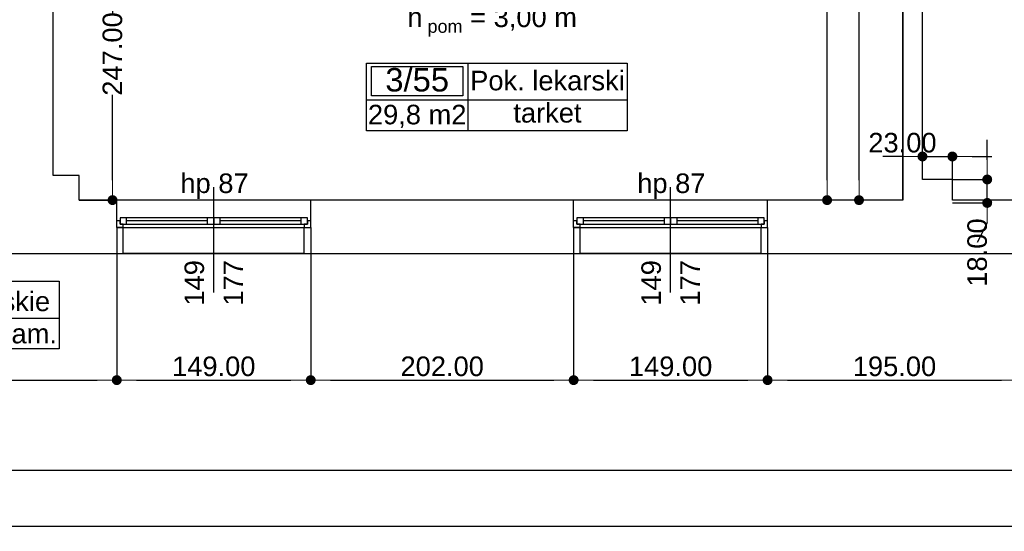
# Model space of a CAD drawing. Header units: millimetres. Extents: x -175445 to -20415, y -559200 to 231527.
# Tile 140 of 256: x -141767 to -134202, y -116408 to -112482. Entities that reach past the tile are written whole.
import ezdxf
from ezdxf.enums import TextEntityAlignment as Align

# ---------------------------------------------------------------- set-up
doc = ezdxf.new("R2010")
doc.units = ezdxf.units.MM
doc.header["$MEASUREMENT"] = 0
for name, color, linetype in [('Obiekt', 7, 'Continuous'), ('Okno', 7, 'Continuous'), ('Strefa', 7, 'Continuous'), ('Strop', 7, 'Continuous'), ('Słup', 7, 'Continuous'), ('Tekst', 7, 'Continuous'), ('Wymiary', 63, 'Continuous'), ('Ściana', 7, 'Continuous')]:
    doc.layers.add(name, color=color, linetype=linetype)
doc.styles.add('Arial', font='txt')
doc.styles.add('Times new roman', font='txt')
doc.dimstyles.new('GENERATED_STYLE__1', dxfattribs={"dimtxt": 150, "dimasz": 152, "dimexe": 0.18, "dimexo": 0, "dimgap": 0.09, "dimtad": 1, "dimtih": 1, "dimtoh": 1, "dimlfac": 0.1, "dimzin": 0, "dimdsep": 46, "dimtxsty": 'Arial', "dimblk": 'ARROWHEAD_11', "dimblk1": 'ARROWHEAD_11', "dimblk2": 'ARROWHEAD_11', "dimcen": 0.09, "dimclrd": 114, "dimclre": 114, "dimclrt": 114, "dimazin": 0, "dimtfac": 1, "dimtdec": 4, "dimtmove": 0, "dimatfit": 3, "dimfxl": 1, "dimtolj": 1, "dimtzin": 0, "dimarcsym": 0})
doc.dimstyles.new('GENERATED_STYLE__3', dxfattribs={"dimtxt": 150, "dimasz": 152, "dimexe": 0.18, "dimexo": 0, "dimgap": 0.09, "dimtad": 1, "dimlfac": 0.1, "dimzin": 0, "dimdsep": 46, "dimtxsty": 'Arial', "dimblk": 'ARROWHEAD_11', "dimblk1": 'ARROWHEAD_11', "dimblk2": 'ARROWHEAD_11', "dimcen": 0.09, "dimclrd": 114, "dimclre": 114, "dimclrt": 114, "dimazin": 0, "dimtfac": 1, "dimtdec": 4, "dimtmove": 2, "dimatfit": 3, "dimfxl": 1, "dimtolj": 1, "dimtzin": 0, "dimarcsym": 0})

# ---------------------------------------------------------------- blocks, each defined once
blk = doc.blocks.new('WC męskie_3_52_54', base_point=(-136979.7, 14144.1))
at = {"layer": 'Strefa'}
for p, q in [((-137713.8, 14426.9), (-135771.6, 14426.9)), ((-137713.8, 13908.4), (-137713.8, 14426.9)), ((-137677.1, 14401), (-137016.4, 14401)), ((-137677.1, 14174.7), (-137677.1, 14401)), ((-137016.4, 14401), (-137016.4, 14174.7)), ((-136979.7, 14426.9), (-136979.7, 13908.4)), ((-135771.6, 14426.9), (-135771.6, 13908.4)), ((-137016.4, 14174.7), (-137677.1, 14174.7)), ((-137713.8, 14144.1), (-135771.6, 14144.1)), ((-135771.6, 13908.4), (-137713.8, 13908.4))]:
    blk.add_line(p, q, dxfattribs=at)
at = {"layer": 'Strefa', "style": 'Arial'}
for tag, height, p in [('ROOM_NUMBER', 180, (-137346.8, 14299)), ('ROOM_NAME', 150, (-136375.7, 14272.5)), ('ROOM_CALC_AREA', 150, (-137346.8, 14032)), ('floor_f', 150, (-136375.7, 14025))]:
    blk.add_attdef(tag, text='', height=height, dxfattribs=at).set_placement(p, align=Align.MIDDLE_CENTER)
blk = doc.blocks.new('Pok. lekarski_3_55_57', base_point=(-132630.4, 15818))
at = {"layer": 'Strefa'}
for p, q in [((-133409.4, 16100.8), (-131407.8, 16100.8)), ((-133409.4, 15582.2), (-133409.4, 16100.8)), ((-133370.5, 16074.9), (-132669.4, 16074.9)), ((-133370.5, 15848.6), (-133370.5, 16074.9)), ((-132669.4, 16074.9), (-132669.4, 15848.6)), ((-132630.4, 16100.8), (-132630.4, 15582.2)), ((-131407.8, 16100.8), (-131407.8, 15582.2)), ((-133409.4, 15818), (-131407.8, 15818)), ((-132669.4, 15848.6), (-133370.5, 15848.6)), ((-131407.8, 15582.2), (-133409.4, 15582.2))]:
    blk.add_line(p, q, dxfattribs=at)
at = {"layer": 'Strefa', "style": 'Arial'}
for tag, height, p in [('ROOM_NUMBER', 180, (-133019.9, 15972.9)), ('ROOM_NAME', 150, (-132019.1, 15966.8)), ('ROOM_CALC_AREA', 150, (-133019.9, 15705.9)), ('floor_f', 150, (-132019.1, 15719.3))]:
    blk.add_attdef(tag, text='', height=height, dxfattribs=at).set_placement(p, align=Align.MIDDLE_CENTER)
blk = doc.blocks.new('ARROWHEAD_11')
at = {"color": 0, "linetype": 'Continuous', "lineweight": 0}
blk.add_line((0, 0), (-1, 0), dxfattribs=at)
at = {"color": 0, "linetype": 'Continuous', "lineweight": 0, "const_width": 0.25, "flags": 128}
blk.add_lwpolyline([(-0.125, 0, 1), (0.125, 0, 1)], format="xyb", close=True, dxfattribs=at)
blk = doc.blocks.new('*D3217')
at = {"layer": 'Defpoints', "color": 0}
for p in [(-136285.7, -107916.6), (-135563.5, -107916.6), (-134980.7, -113866.6)]:
    blk.add_point(p, dxfattribs=at)
at = {"layer": 'Wymiary', "color": 114, "lineweight": -2}
for p, q in [((-136285.7, -107916.6), (-135563.3, -107916.6)), ((-135563.5, -108068.6), (-135563.5, -110694.2)), ((-135563.5, -113714.6), (-135563.5, -111316.6)), ((-134980.7, -113866.6), (-135563.6, -113866.6))]:
    blk.add_line(p, q, dxfattribs=at)
at = {"layer": 'Wymiary', "color": 114, "lineweight": -2, "xscale": 152, "yscale": 152, "zscale": 152}
for p, rotation in [((-135563.5, -107916.6), 90), ((-135563.5, -113866.6), 270)]:
    blk.add_blockref('ARROWHEAD_11', p, dxfattribs=dict(at, rotation=rotation))
at = {"layer": 'Wymiary', "color": 114, "lineweight": 13, "insert": (-135563.5, -111005.4), "char_height": 150, "attachment_point": 5, "rotation": 90, "style": 'Arial'}
blk.add_mtext('\\A1;595.00', dxfattribs=at)
blk = doc.blocks.new('*D3226')
at = {"layer": 'Defpoints', "color": 0}
for p in [(-134600.7, -113708.2), (-134333.2, -113708.2), (-134600.7, -113888.2)]:
    blk.add_point(p, dxfattribs=at)
at = {"layer": 'Wymiary', "color": 114, "lineweight": -2}
for p, q in [((-134333.2, -113556.2), (-134333.2, -113404.2)), ((-134600.7, -113708.2), (-134333, -113708.2)), ((-134333.2, -113888.2), (-134333.2, -113708.2)), ((-134600.7, -113888.2), (-134333, -113888.2)), ((-134333.2, -114040.2), (-134409.9, -114192.2))]:
    blk.add_line(p, q, dxfattribs=at)
at = {"layer": 'Wymiary', "color": 114, "lineweight": -2, "xscale": 152, "yscale": 152, "zscale": 152}
for p, rotation in [((-134333.2, -113708.2), 270), ((-134333.2, -113888.2), 90)]:
    blk.add_blockref('ARROWHEAD_11', p, dxfattribs=dict(at, rotation=rotation))
at = {"layer": 'Wymiary', "color": 114, "lineweight": 13, "insert": (-134409.9, -114268.8), "char_height": 150, "attachment_point": 5, "rotation": 90, "style": 'Arial'}
blk.add_mtext('\\A1;18.00', dxfattribs=at)
blk = doc.blocks.new('*D3227')
at = {"layer": 'Defpoints', "color": 0}
for p in [(-134600.7, -113531.8), (-134830.7, -113708.2), (-134600.7, -113708.2)]:
    blk.add_point(p, dxfattribs=at)
at = {"layer": 'Wymiary', "color": 114, "lineweight": -2}
for p, q in [((-134982.7, -113531.8), (-135134.7, -113531.8)), ((-134830.7, -113708.2), (-134830.7, -113531.6)), ((-134830.7, -113531.8), (-134600.7, -113531.8)), ((-134600.7, -113708.2), (-134600.7, -113531.6)), ((-134448.7, -113531.8), (-134296.7, -113531.8))]:
    blk.add_line(p, q, dxfattribs=at)
at = {"layer": 'Wymiary', "color": 114, "lineweight": -2, "xscale": 152, "yscale": 152, "zscale": 152}
blk.add_blockref('ARROWHEAD_11', (-134830.7, -113531.8), dxfattribs=at)
at = {"layer": 'Wymiary', "color": 114, "lineweight": -2, "xscale": 152, "yscale": 152, "zscale": 152, "rotation": 180}
blk.add_blockref('ARROWHEAD_11', (-134600.7, -113531.8), dxfattribs=at)
at = {"layer": 'Wymiary', "color": 114, "lineweight": 13, "insert": (-134984.6, -113426.8), "char_height": 150, "attachment_point": 5, "style": 'Arial'}
blk.add_mtext('\\A1;23.00', dxfattribs=at)
blk = doc.blocks.new('*D3228')
at = {"layer": 'Defpoints', "color": 0}
for p in [(-135318.3, -109526.6), (-134980.7, -109526.6), (-134980.7, -113866.6)]:
    blk.add_point(p, dxfattribs=at)
at = {"layer": 'Wymiary', "color": 114, "lineweight": -2}
for p, q in [((-134980.7, -109526.6), (-135318.5, -109526.6)), ((-135318.3, -109678.6), (-135318.3, -111382.4)), ((-135318.3, -113714.6), (-135318.3, -112010.8)), ((-134980.7, -113866.6), (-135318.5, -113866.6))]:
    blk.add_line(p, q, dxfattribs=at)
at = {"layer": 'Wymiary', "color": 114, "lineweight": -2, "xscale": 152, "yscale": 152, "zscale": 152}
for p, rotation in [((-135318.3, -109526.6), 90), ((-135318.3, -113866.6), 270)]:
    blk.add_blockref('ARROWHEAD_11', p, dxfattribs=dict(at, rotation=rotation))
at = {"layer": 'Wymiary', "color": 114, "lineweight": 13, "insert": (-135318.3, -111696.6), "char_height": 150, "attachment_point": 5, "rotation": 90, "style": 'Arial'}
blk.add_mtext('\\A1;434.00', dxfattribs=at)
blk = doc.blocks.new('*D3818')
at = {"layer": 'Defpoints', "color": 0}
for p in [(-134980.7, -112112.9), (-141510.7, -113676.6), (-134980.7, -113866.6)]:
    blk.add_point(p, dxfattribs=at)
at = {"layer": 'Wymiary', "color": 114, "lineweight": -2}
for p, q in [((-141510.7, -113676.6), (-141510.7, -112112.7)), ((-141358.7, -112112.9), (-135132.7, -112112.9)), ((-134980.7, -113866.6), (-134980.7, -112112.7))]:
    blk.add_line(p, q, dxfattribs=at)
at = {"layer": 'Wymiary', "color": 114, "lineweight": -2, "xscale": 152, "yscale": 152, "zscale": 152, "rotation": 180}
blk.add_blockref('ARROWHEAD_11', (-141510.7, -112112.9), dxfattribs=at)
at = {"layer": 'Wymiary', "color": 114, "lineweight": -2, "xscale": 152, "yscale": 152, "zscale": 152}
blk.add_blockref('ARROWHEAD_11', (-134980.7, -112112.9), dxfattribs=at)
at = {"layer": 'Wymiary', "color": 114, "lineweight": 13, "insert": (-138245.7, -112007.9), "char_height": 150, "attachment_point": 5, "style": 'Arial'}
blk.add_mtext('\\A1;653.00', dxfattribs=at)
blk = doc.blocks.new('*D3819')
at = {"layer": 'Defpoints', "color": 0}
for p in [(-141100.7, -111396.6), (-141053.6, -111396.6), (-141310.7, -113866.6)]:
    blk.add_point(p, dxfattribs=at)
at = {"layer": 'Wymiary', "color": 114, "lineweight": -2}
for p, q in [((-141100.7, -111396.6), (-141053.4, -111396.6)), ((-141053.6, -111548.6), (-141053.6, -112433)), ((-141053.6, -113714.6), (-141053.6, -113057.9)), ((-141310.7, -113866.6), (-141053.4, -113866.6))]:
    blk.add_line(p, q, dxfattribs=at)
at = {"layer": 'Wymiary', "color": 114, "lineweight": -2, "xscale": 152, "yscale": 152, "zscale": 152}
for p, rotation in [((-141053.6, -111396.6), 90), ((-141053.6, -113866.6), 270)]:
    blk.add_blockref('ARROWHEAD_11', p, dxfattribs=dict(at, rotation=rotation))
at = {"layer": 'Wymiary', "color": 114, "lineweight": 13, "insert": (-141053.6, -112745.4), "char_height": 150, "attachment_point": 5, "rotation": 90, "style": 'Arial'}
blk.add_mtext('\\A1;247.00', dxfattribs=at)
blk = doc.blocks.new('*D3870')
at = {"layer": 'Defpoints', "color": 0}
for p in [(-141020.7, -114076.6), (-147240.7, -114276.4), (-141020.7, -115247.8)]:
    blk.add_point(p, dxfattribs=at)
at = {"layer": 'Wymiary', "color": 114, "lineweight": -2}
for p, q in [((-141020.7, -114076.6), (-141020.7, -115248)), ((-147240.7, -114276.4), (-147240.7, -115248)), ((-147088.7, -115247.8), (-141172.7, -115247.8))]:
    blk.add_line(p, q, dxfattribs=at)
at = {"layer": 'Wymiary', "color": 114, "lineweight": -2, "xscale": 152, "yscale": 152, "zscale": 152, "rotation": 180}
blk.add_blockref('ARROWHEAD_11', (-147240.7, -115247.8), dxfattribs=at)
at = {"layer": 'Wymiary', "color": 114, "lineweight": -2, "xscale": 152, "yscale": 152, "zscale": 152}
blk.add_blockref('ARROWHEAD_11', (-141020.7, -115247.8), dxfattribs=at)
at = {"layer": 'Wymiary', "color": 114, "lineweight": 13, "insert": (-144130.7, -115142.8), "char_height": 150, "attachment_point": 5, "style": 'Arial'}
blk.add_mtext('\\A1;622.00', dxfattribs=at)
blk = doc.blocks.new('*D3871')
at = {"layer": 'Defpoints', "color": 0}
for p in [(-141020.7, -114076.6), (-139530.7, -114076.6), (-139530.7, -115247.8)]:
    blk.add_point(p, dxfattribs=at)
at = {"layer": 'Wymiary', "color": 114, "lineweight": -2}
for p, q in [((-141020.7, -114076.6), (-141020.7, -115248)), ((-139530.7, -114076.6), (-139530.7, -115248)), ((-140868.7, -115247.8), (-139682.7, -115247.8))]:
    blk.add_line(p, q, dxfattribs=at)
at = {"layer": 'Wymiary', "color": 114, "lineweight": -2, "xscale": 152, "yscale": 152, "zscale": 152, "rotation": 180}
blk.add_blockref('ARROWHEAD_11', (-141020.7, -115247.8), dxfattribs=at)
at = {"layer": 'Wymiary', "color": 114, "lineweight": -2, "xscale": 152, "yscale": 152, "zscale": 152}
blk.add_blockref('ARROWHEAD_11', (-139530.7, -115247.8), dxfattribs=at)
at = {"layer": 'Wymiary', "color": 114, "lineweight": 13, "insert": (-140275.7, -115142.8), "char_height": 150, "attachment_point": 5, "style": 'Arial'}
blk.add_mtext('\\A1;149.00', dxfattribs=at)
blk = doc.blocks.new('*D3872')
at = {"layer": 'Defpoints', "color": 0}
for p in [(-139530.7, -114076.6), (-137510.7, -114076.6), (-137510.7, -115247.8)]:
    blk.add_point(p, dxfattribs=at)
at = {"layer": 'Wymiary', "color": 114, "lineweight": -2}
for p, q in [((-139530.7, -114076.6), (-139530.7, -115248)), ((-137510.7, -114076.6), (-137510.7, -115248)), ((-139378.7, -115247.8), (-137662.7, -115247.8))]:
    blk.add_line(p, q, dxfattribs=at)
at = {"layer": 'Wymiary', "color": 114, "lineweight": -2, "xscale": 152, "yscale": 152, "zscale": 152, "rotation": 180}
blk.add_blockref('ARROWHEAD_11', (-139530.7, -115247.8), dxfattribs=at)
at = {"layer": 'Wymiary', "color": 114, "lineweight": -2, "xscale": 152, "yscale": 152, "zscale": 152}
blk.add_blockref('ARROWHEAD_11', (-137510.7, -115247.8), dxfattribs=at)
at = {"layer": 'Wymiary', "color": 114, "lineweight": 13, "insert": (-138520.7, -115142.8), "char_height": 150, "attachment_point": 5, "style": 'Arial'}
blk.add_mtext('\\A1;202.00', dxfattribs=at)
blk = doc.blocks.new('*D3873')
at = {"layer": 'Defpoints', "color": 0}
for p in [(-137510.7, -114076.6), (-136020.7, -114076.6), (-136020.7, -115247.8)]:
    blk.add_point(p, dxfattribs=at)
at = {"layer": 'Wymiary', "color": 114, "lineweight": -2}
for p, q in [((-137510.7, -114076.6), (-137510.7, -115248)), ((-136020.7, -114076.6), (-136020.7, -115248)), ((-137358.7, -115247.8), (-136172.7, -115247.8))]:
    blk.add_line(p, q, dxfattribs=at)
at = {"layer": 'Wymiary', "color": 114, "lineweight": -2, "xscale": 152, "yscale": 152, "zscale": 152, "rotation": 180}
blk.add_blockref('ARROWHEAD_11', (-137510.7, -115247.8), dxfattribs=at)
at = {"layer": 'Wymiary', "color": 114, "lineweight": -2, "xscale": 152, "yscale": 152, "zscale": 152}
blk.add_blockref('ARROWHEAD_11', (-136020.7, -115247.8), dxfattribs=at)
at = {"layer": 'Wymiary', "color": 114, "lineweight": 13, "insert": (-136765.7, -115142.8), "char_height": 150, "attachment_point": 5, "style": 'Arial'}
blk.add_mtext('\\A1;149.00', dxfattribs=at)
blk = doc.blocks.new('*D3874')
at = {"layer": 'Defpoints', "color": 0}
for p in [(-136020.7, -114076.6), (-134070.7, -114076.6), (-134070.7, -115247.8)]:
    blk.add_point(p, dxfattribs=at)
at = {"layer": 'Wymiary', "color": 114, "lineweight": -2}
for p, q in [((-136020.7, -114076.6), (-136020.7, -115248)), ((-134070.7, -114076.6), (-134070.7, -115248)), ((-135868.7, -115247.8), (-134222.7, -115247.8))]:
    blk.add_line(p, q, dxfattribs=at)
at = {"layer": 'Wymiary', "color": 114, "lineweight": -2, "xscale": 152, "yscale": 152, "zscale": 152, "rotation": 180}
blk.add_blockref('ARROWHEAD_11', (-136020.7, -115247.8), dxfattribs=at)
at = {"layer": 'Wymiary', "color": 114, "lineweight": -2, "xscale": 152, "yscale": 152, "zscale": 152}
blk.add_blockref('ARROWHEAD_11', (-134070.7, -115247.8), dxfattribs=at)
at = {"layer": 'Wymiary', "color": 114, "lineweight": 13, "insert": (-135045.7, -115142.8), "char_height": 150, "attachment_point": 5, "style": 'Arial'}
blk.add_mtext('\\A1;195.00', dxfattribs=at)
blk = doc.blocks.new('*D3905')
at = {"layer": 'Defpoints', "color": 0}
for p in [(-147240.7, -114276.4), (-102220.7, -114276.6), (-102220.7, -115937.6)]:
    blk.add_point(p, dxfattribs=at)
at = {"layer": 'Wymiary', "color": 114, "lineweight": -2}
for p, q in [((-147240.7, -114276.4), (-147240.7, -115937.8)), ((-102220.7, -114276.6), (-102220.7, -115937.8)), ((-147088.7, -115937.6), (-102372.7, -115937.6))]:
    blk.add_line(p, q, dxfattribs=at)
at = {"layer": 'Wymiary', "color": 114, "lineweight": -2, "xscale": 152, "yscale": 152, "zscale": 152, "rotation": 180}
blk.add_blockref('ARROWHEAD_11', (-147240.7, -115937.6), dxfattribs=at)
at = {"layer": 'Wymiary', "color": 114, "lineweight": -2, "xscale": 152, "yscale": 152, "zscale": 152}
blk.add_blockref('ARROWHEAD_11', (-102220.7, -115937.6), dxfattribs=at)
at = {"layer": 'Wymiary', "color": 114, "lineweight": 13, "insert": (-124730.7, -115832.6), "char_height": 150, "attachment_point": 5, "style": 'Arial'}
blk.add_mtext('\\A1;4502.00', dxfattribs=at)
blk = doc.blocks.new('*D3912')
at = {"layer": 'Defpoints', "color": 0}
for p in [(-73250.7, -108356.6), (-147240.7, -114276.4), (-73250.7, -116369.7)]:
    blk.add_point(p, dxfattribs=at)
at = {"layer": 'Wymiary', "color": 114, "lineweight": -2}
for p, q in [((-73250.7, -108356.6), (-73250.7, -116369.9)), ((-147240.7, -114276.4), (-147240.7, -116369.9)), ((-147088.7, -116369.7), (-73402.7, -116369.7))]:
    blk.add_line(p, q, dxfattribs=at)
at = {"layer": 'Wymiary', "color": 114, "lineweight": -2, "xscale": 152, "yscale": 152, "zscale": 152, "rotation": 180}
blk.add_blockref('ARROWHEAD_11', (-147240.7, -116369.7), dxfattribs=at)
at = {"layer": 'Wymiary', "color": 114, "lineweight": -2, "xscale": 152, "yscale": 152, "zscale": 152}
blk.add_blockref('ARROWHEAD_11', (-73250.7, -116369.7), dxfattribs=at)
at = {"layer": 'Wymiary', "color": 114, "lineweight": 13, "insert": (-110245.7, -116264.7), "char_height": 150, "attachment_point": 5, "style": 'Arial'}
blk.add_mtext('\\A1;7399.00', dxfattribs=at)

msp = doc.modelspace()

# ---------------------------------------------------------------- linework, layer by layer
at = {"layer": 'Obiekt'}
for p, q in [((-140275.722, -114576.604), (-140275.722, -113766.604)), ((-136765.722, -114576.604), (-136765.722, -113766.604))]:
    msp.add_line(p, q, dxfattribs=at)
at = {"layer": 'Okno'}
for p, q in [((-139530.722, -113866.604), (-141020.722, -113866.604)), ((-136020.722, -113866.604), (-137510.722, -113866.604)), ((-140995.722, -114026.604), (-141020.722, -114026.604)), ((-141020.722, -114076.604), (-141020.722, -114026.604)), ((-140945.722, -114001.604), (-140995.722, -114001.604)), ((-140995.722, -114001.604), (-140995.722, -114051.604)), ((-140995.722, -114051.604), (-140995.722, -114026.604)), ((-140970.722, -114051.604), (-140995.722, -114051.604)), ((-140995.722, -114051.604), (-140945.722, -114051.604)), ((-140970.722, -114076.604), (-140970.722, -114051.604)), ((-140325.722, -114001.604), (-140945.722, -114001.604)), ((-140945.722, -114051.604), (-140945.722, -114001.604)), ((-140325.722, -114001.604), (-140945.722, -114001.604)), ((-140325.722, -114026.604), (-140945.722, -114026.604)), ((-140945.722, -114051.604), (-140325.722, -114051.604)), ((-140275.722, -114001.604), (-140325.722, -114001.604)), ((-140325.722, -114001.604), (-140325.722, -114051.604)), ((-140325.722, -114051.604), (-140275.722, -114051.604)), ((-140225.722, -114001.604), (-140275.722, -114001.604)), ((-140275.722, -114001.604), (-140275.722, -114051.604)), ((-140275.722, -114051.604), (-140275.722, -114001.604)), ((-140275.722, -114051.604), (-140225.722, -114051.604)), ((-139605.722, -114001.604), (-140225.722, -114001.604)), ((-140225.722, -114051.604), (-140225.722, -114001.604)), ((-139605.722, -114001.604), (-140225.722, -114001.604)), ((-139605.722, -114026.604), (-140225.722, -114026.604)), ((-140225.722, -114051.604), (-139605.722, -114051.604)), ((-139555.722, -114001.604), (-139605.722, -114001.604)), ((-139605.722, -114001.604), (-139605.722, -114051.604)), ((-139605.722, -114051.604), (-139555.722, -114051.604)), ((-139555.722, -114051.604), (-139580.722, -114051.604)), ((-139580.722, -114051.604), (-139580.722, -114076.604)), ((-139555.722, -114051.604), (-139555.722, -114001.604)), ((-139530.722, -114026.604), (-139555.722, -114026.604)), ((-139555.722, -114026.604), (-139555.722, -114051.604)), ((-139530.722, -114076.604), (-139530.722, -114026.604)), ((-137485.722, -114026.604), (-137510.722, -114026.604)), ((-137510.722, -114076.604), (-137510.722, -114026.604)), ((-137435.722, -114001.604), (-137485.722, -114001.604)), ((-137485.722, -114001.604), (-137485.722, -114051.604)), ((-137485.722, -114051.604), (-137485.722, -114026.604)), ((-137460.722, -114051.604), (-137485.722, -114051.604)), ((-137485.722, -114051.604), (-137435.722, -114051.604)), ((-137460.722, -114076.604), (-137460.722, -114051.604)), ((-136815.722, -114001.604), (-137435.722, -114001.604)), ((-137435.722, -114051.604), (-137435.722, -114001.604)), ((-136815.722, -114001.604), (-137435.722, -114001.604)), ((-136815.722, -114026.604), (-137435.722, -114026.604)), ((-137435.722, -114051.604), (-136815.722, -114051.604)), ((-136765.722, -114001.604), (-136815.722, -114001.604)), ((-136815.722, -114001.604), (-136815.722, -114051.604)), ((-136815.722, -114051.604), (-136765.722, -114051.604)), ((-136715.722, -114001.604), (-136765.722, -114001.604)), ((-136765.722, -114001.604), (-136765.722, -114051.604)), ((-136765.722, -114051.604), (-136765.722, -114001.604)), ((-136765.722, -114051.604), (-136715.722, -114051.604)), ((-136095.722, -114001.604), (-136715.722, -114001.604)), ((-136715.722, -114051.604), (-136715.722, -114001.604)), ((-136095.722, -114001.604), (-136715.722, -114001.604)), ((-136095.722, -114026.604), (-136715.722, -114026.604)), ((-136715.722, -114051.604), (-136095.722, -114051.604)), ((-136045.722, -114001.604), (-136095.722, -114001.604)), ((-136095.722, -114001.604), (-136095.722, -114051.604)), ((-136095.722, -114051.604), (-136045.722, -114051.604)), ((-136045.722, -114051.604), (-136070.722, -114051.604)), ((-136070.722, -114051.604), (-136070.722, -114076.604)), ((-136045.722, -114051.604), (-136045.722, -114001.604)), ((-136020.722, -114026.604), (-136045.722, -114026.604)), ((-136045.722, -114026.604), (-136045.722, -114051.604)), ((-136020.722, -114076.604), (-136020.722, -114026.604)), ((-141020.722, -114076.604), (-140970.722, -114076.604)), ((-140970.722, -114076.604), (-141020.722, -114076.604)), ((-140970.722, -114076.604), (-140275.722, -114076.604)), ((-140275.722, -114076.604), (-139580.722, -114076.604)), ((-139580.722, -114076.604), (-139530.722, -114076.604)), ((-139580.722, -114076.604), (-139530.722, -114076.604)), ((-137510.722, -114076.604), (-137460.722, -114076.604)), ((-137460.722, -114076.604), (-137510.722, -114076.604)), ((-137460.722, -114076.604), (-136765.722, -114076.604)), ((-136765.722, -114076.604), (-136070.722, -114076.604)), ((-136070.722, -114076.604), (-136020.722, -114076.604)), ((-136070.722, -114076.604), (-136020.722, -114076.604)), ((-139580.722, -114276.604), (-140970.722, -114276.604)), ((-136070.722, -114276.604), (-137460.722, -114276.604))]:
    msp.add_line(p, q, dxfattribs=at)
at = {"layer": 'Strop', "flags": 128}
msp.add_lwpolyline([(-131693.029, -84820.632), (-135966.978, -84618.624, 0.0060186), (-138659.263, -84572.625, 0.04841545), (-160181.183, -86541.924, 0.00002607), (-160190.765, -86553.933), (-160190.765, -92575.183), (-167010.669, -92576.704), (-164549.574, -94822.952), (-166747.245, -97230.823), (-165484.22, -98383.589), (-164327.274, -97115.984), (-164039.215, -97378.895), (-147240.722, -112710.926), (-147240.722, -114276.565), (-145950.766, -114276.565), (-102220.766, -114276.565)], format="xyb", dxfattribs=at)
at = {"layer": 'Słup'}
for p, q in [((-141310.722, -113676.604), (-141510.722, -113676.604)), ((-141310.722, -113866.604), (-141310.722, -113676.604)), ((-134600.722, -113708.154), (-134830.722, -113708.154)), ((-134600.722, -113866.604), (-134600.722, -113708.154))]:
    msp.add_line(p, q, dxfattribs=at)
at = {"layer": 'Ściana'}
for p, q in [((-141020.722, -114026.604), (-141020.722, -113866.604)), ((-139530.722, -114026.604), (-139530.722, -113866.604)), ((-137510.722, -114026.604), (-137510.722, -113866.604)), ((-136020.722, -114026.604), (-136020.722, -113866.604)), ((-141020.722, -114076.604), (-141020.722, -114026.604)), ((-139530.722, -114076.604), (-139530.722, -114026.604)), ((-137510.722, -114076.604), (-137510.722, -114026.604)), ((-136020.722, -114076.604), (-136020.722, -114026.604)), ((-140970.722, -114076.604), (-141020.722, -114076.604)), ((-140970.722, -114276.604), (-140970.722, -114076.604)), ((-139580.722, -114276.604), (-139580.722, -114076.604)), ((-139580.722, -114076.604), (-139530.722, -114076.604)), ((-137460.722, -114076.604), (-137510.722, -114076.604)), ((-137460.722, -114276.604), (-137460.722, -114076.604)), ((-136070.722, -114276.604), (-136070.722, -114076.604)), ((-136070.722, -114076.604), (-136020.722, -114076.604))]:
    msp.add_line(p, q, dxfattribs=at)
at = {"layer": 'Ściana', "flags": 128}
for points in [[(-134980.722, -109526.604), (-134980.722, -113866.604)], [(-134830.722, -113708.155), (-134830.722, -109526.604)], [(-141510.722, -113676.604), (-141510.722, -111396.604)], [(-141020.722, -113866.604), (-141310.722, -113866.604)], [(-137510.722, -113866.604), (-139530.722, -113866.604)], [(-134980.722, -113866.604), (-136020.722, -113866.604)], [(-134070.722, -113866.604), (-134600.722, -113866.604)], [(-143020.722, -114276.604), (-140970.722, -114276.604)], [(-139580.722, -114276.604), (-137460.722, -114276.604)], [(-136070.722, -114276.604), (-134020.722, -114276.604)]]:
    msp.add_lwpolyline(points, dxfattribs=at)

# ---------------------------------------------------------------- block references
at = {"layer": 'Strefa'}
ref = msp.add_blockref('Pok. lekarski_3_55_57', (-138323.149, -113097.928), dxfattribs=at)
ref.add_attrib('ROOM_NAME', 'Pok. lekarski', dxfattribs={"color": 7, "height": 150, "style": 'Arial'}).set_placement((-137711.864, -112949.11), align=Align.MIDDLE_CENTER)
ref.add_attrib('ROOM_NUMBER', '3/55', dxfattribs={"color": 7, "height": 180, "style": 'Arial'}).set_placement((-138712.669, -112942.98), align=Align.MIDDLE_CENTER)
ref.add_attrib('ROOM_CALC_AREA', '29,8 m2', dxfattribs={"color": 7, "height": 150, "style": 'Arial'}).set_placement((-138712.669, -113209.982), align=Align.MIDDLE_CENTER)
ref.add_attrib('floor_f', 'tarket', dxfattribs={"color": 7, "height": 150, "style": 'Arial'}).set_placement((-137711.864, -113196.61), align=Align.MIDDLE_CENTER)
ref = msp.add_blockref('WC męskie_3_52_54', (-142672.482, -114771.816), dxfattribs=at)
ref.add_attrib('ROOM_NAME', 'WC męskie', dxfattribs={"color": 7, "height": 150, "style": 'Arial'}).set_placement((-142068.399, -114643.416), align=Align.MIDDLE_CENTER)
ref.add_attrib('ROOM_NUMBER', '3/52', dxfattribs={"color": 7, "height": 180, "style": 'Arial'}).set_placement((-143039.502, -114616.868), align=Align.MIDDLE_CENTER)
ref.add_attrib('ROOM_CALC_AREA', '4,8 m2', dxfattribs={"color": 7, "height": 150, "style": 'Arial'}).set_placement((-143039.502, -114883.87), align=Align.MIDDLE_CENTER)
ref.add_attrib('floor_f', 'płytki ceram.', dxfattribs={"color": 7, "height": 150, "style": 'Arial'}).set_placement((-142068.399, -114890.916), align=Align.MIDDLE_CENTER)

# ---------------------------------------------------------------- texts
at = {"layer": 'Obiekt', "char_height": 150, "attachment_point": 7, "style": 'Arial'}
for insert in [(-140532.18, -113857.437), (-137022.18, -113857.437)]:
    msp.add_mtext('\\A1;{\\fArial|b0|i0|c238|p38;hp 87}', dxfattribs=dict(at, insert=insert))
at = {"layer": 'Obiekt', "char_height": 150, "attachment_point": 7, "rotation": 90, "style": 'Arial'}
for s, insert in [('\\A1;{\\fArial|b0|i0|c238|p38;149}', (-140348.255, -114676.604)), ('\\A1;{\\fArial|b0|i0|c238|p38;177}', (-140050.723, -114676.604)), ('\\A1;{\\fArial|b0|i0|c238|p38;149}', (-136838.255, -114676.604)), ('\\A1;{\\fArial|b0|i0|c238|p38;177}', (-136540.723, -114676.604))]:
    msp.add_mtext(s, dxfattribs=dict(at, insert=insert))
at = {"layer": 'Tekst', "insert": (-138136.68, -112345.02), "char_height": 150, "attachment_point": 2, "style": 'Times new roman'}
msp.add_mtext('\\A1;{\\fArial|b0|i0|c0|p38;h\\fArial|b0|i0|c0|p38;\\A1{\\H.66x;\\S ^  pom;}\\fArial|b0|i0|c0|p38; = 3,00 m}', dxfattribs=at)

# ---------------------------------------------------------------- dimensions: what is measured, and where the dimension line sits
at = {"layer": 'Wymiary', "color": 114, "lineweight": 13}
for base, p1, p2, picture, middle in [((-135563.467, -107916.604), (-134980.722, -113866.604), (-136285.722, -107916.604), '*D3217', (-135563.467, -111005.433)), ((-135318.349, -109526.604), (-134980.722, -113866.604), (-134980.722, -109526.604), '*D3228', (-135318.349, -111696.604)), ((-141053.567, -111396.604), (-141310.722, -113866.604), (-141100.722, -111396.604), '*D3819', (-141053.567, -112745.433)), ((-134333.209, -113708.154), (-134600.722, -113888.154), (-134600.722, -113708.154), '*D3226', (-134409.885, -114268.83))]:
    dim = msp.add_linear_dim(base=base, p1=p1, p2=p2, angle=90, dimstyle='GENERATED_STYLE__1', dxfattribs=at)
    dim.commit()
    dim.dimension.update_dxf_attribs({"geometry": picture, "text_midpoint": middle, "dimtype": 160, "text_rotation": 90})
for base, p1, p2, picture, middle in [((-73250.715, -116369.739), (-147240.722, -114276.449), (-73250.715, -108356.645), '*D3912', (-110245.718, -116264.739)), ((-134980.722, -112112.921), (-141510.722, -113676.604), (-134980.722, -113866.604), '*D3818', (-138245.722, -112007.921)), ((-134600.722, -113531.75), (-134830.722, -113708.154), (-134600.722, -113708.154), '*D3227', (-134984.551, -113426.75)), ((-141020.722, -115247.817), (-147240.722, -114276.449), (-141020.722, -114076.604), '*D3870', (-144130.722, -115142.817)), ((-139530.722, -115247.817), (-141020.722, -114076.604), (-139530.722, -114076.604), '*D3871', (-140275.722, -115142.817)), ((-137510.722, -115247.817), (-139530.722, -114076.604), (-137510.722, -114076.604), '*D3872', (-138520.722, -115142.817)), ((-136020.722, -115247.817), (-137510.722, -114076.604), (-136020.722, -114076.604), '*D3873', (-136765.722, -115142.817)), ((-134070.722, -115247.817), (-136020.722, -114076.604), (-134070.722, -114076.604), '*D3874', (-135045.722, -115142.817)), ((-102220.722, -115937.59), (-147240.722, -114276.449), (-102220.722, -114276.604), '*D3905', (-124730.722, -115832.59))]:
    dim = msp.add_linear_dim(base=base, p1=p1, p2=p2, dimstyle='GENERATED_STYLE__3', dxfattribs=at)
    dim.commit()
    dim.dimension.update_dxf_attribs({"geometry": picture, "text_midpoint": middle, "dimtype": 160})

doc.saveas('drawing.dxf')
